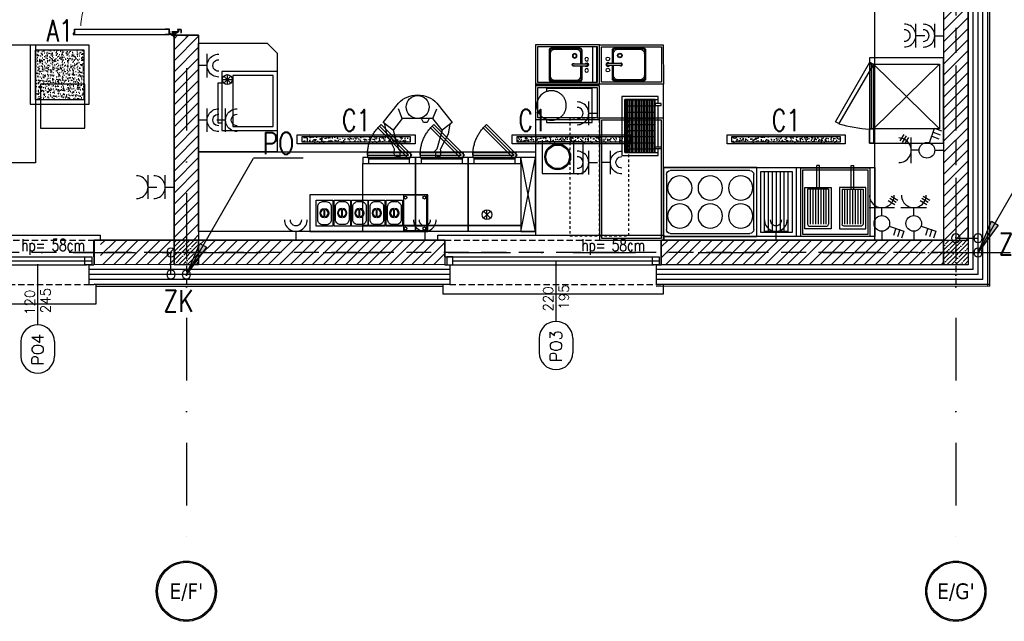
# Model space of a CAD drawing. Header units: millimetres. Extents: x 28600 to 181045, y -399112 to -163690.
# Tile 100 of 256: x 62441 to 63442, y -199861 to -199249. Entities that reach past the tile are written whole.
import ezdxf
from ezdxf.enums import TextEntityAlignment as Align

# ---------------------------------------------------------------- set-up
doc = ezdxf.new("R2010")
doc.units = ezdxf.units.MM
for name, pattern in [('2_3', [1, 0.5, -0.5]), ('CACHE', [9.525, 6.35, -3.175]), ('CENTER', [0.6, 0.375, -0.075, 0.075, -0.075]), ('DASHDOT', [25.4, 12.7, -6.35, 0, -6.35]), ('DASHED', [19.05, 12.7, -6.35]), ('Hidden Line', [391.222223, 282.222223, -109])]:
    doc.linetypes.add(name, pattern=pattern)
doc.layers.get('0').update_dxf_attribs({"color": 8})
for name, color, linetype in [('!! 0_ Istn-okna', 8, 'Continuous'), ('!! 0_ Istn-sciany', 8, 'Continuous'), ('!! 0_ Istn-widok', 8, 'Continuous'), ('!! 0_ Opis', 8, 'Continuous'), ('!! 0_Opis_okna', 8, 'Continuous'), ('!! 1_ proj wyposdażenie', 54, 'Continuous'), ('!! 1_ tynk zewn  - nowy', 8, 'Continuous'), ('!! 1_ widok', 8, 'Continuous'), ('!! 1_drzwi-linia', 8, 'Continuous'), ('!! 1_Hatch dach', 8, 'Continuous'), ('!! 1_hatch projektowane ściany', 8, 'Continuous'), ('!! 1_PROJ przerywana', 8, 'CACHE'), ('!! 1_PROJ Sciany', 8, 'Continuous'), ('!! 1_PROJ TERMOIZOL', 8, 'Continuous'), ('!! 1_PROJ ŻELBET', 8, 'Continuous'), ('!! 2_ remont Ocieplenie', 8, 'ZIGZAG'), ('0-osie-liniA', 8, 'DASHDOT'), ('0-osie-tx', 8, 'Continuous'), ('E1', 2, 'Continuous'), ('E2', 2, 'Continuous'), ('E_0', 4, 'Continuous'), ('E_ODN', 1, 'Continuous'), ('E_OPIS', 2, 'Continuous'), ('E_OSP', 2, 'Continuous'), ('E_UZIOM', 6, 'Continuous'), ('PROJ OKNO', 8, 'CACHE'), ('VI-MENUI', 8, 'Continuous')]:
    doc.layers.add(name, color=color, linetype=linetype)
doc.styles.add('ARCHETYP', font='romans.shx', dxfattribs={"height": 15})
doc.styles.add('ELE1', font='romans.shx', dxfattribs={"width": 0.8, "height": 18})
doc.styles.add('SIMPLEX', font='simplex.shx', dxfattribs={"width": 0.77})
doc.styles.add('TAHOMA', font='tahoma.ttf')
doc.linetypes.add('ZIGZAG', pattern='A,0.00254,-5.08,[131,ltypeshp.shx,S=5.08,R=0,X=-5.08,Y=0],-10.16,[131,ltypeshp.shx,S=5.08,R=180,X=5.08,Y=0],-5.08', length=20.32254)
pattern_1 = [(45, (0, -1.54), (-5.61266008, 5.61266008), [])]

# ---------------------------------------------------------------- blocks, each defined once
blk = doc.blocks.new('Homme Plan')
at = {"color": 0, "linetype": 'ByBlock', "lineweight": -2}
for points in [[(-0.248, -0.222), (-0.195, -0.027), (-0.168, -0.001), (-0.182, 0), (-0.182, 0.051), (-0.234, 0.039), (-0.239, 0.001), (-0.234, -0.027), (-0.313, -0.183), (-0.332, -0.281)], [(0.248, -0.222), (0.195, -0.027), (0.168, -0.001), (0.182, 0), (0.182, 0.051), (0.234, 0.039), (0.239, 0.001), (0.234, -0.027), (0.313, -0.183), (0.332, -0.281)], [(-0.156, -0.34), (-0.195, -0.437)], [(-0.117, -0.34), (-0.098, -0.3), (-0.059, -0.3), (-0.039, -0.34)], [(0.156, -0.34), (0.195, -0.437)]]:
    blk.add_lwpolyline(points, dxfattribs=at)
blk.add_lwpolyline([(-0.156, -0.34), (0.156, -0.34), (0.248, -0.222), (0.352, -0.3), (0.195, -0.496, -0.432562), (-0.195, -0.496), (-0.352, -0.3), (-0.248, -0.222)], format="xyb", close=True, dxfattribs=at)
blk.add_circle((0, -0.457), 0.117, dxfattribs=at)
blk = doc.blocks.new('Cde TP ACTIF')
at = {"color": 0, "linetype": 'ByBlock'}
for p, q in [((0, 0), (-0.15, -0.754)), ((-0.15, 0), (0, -0.754))]:
    blk.add_line(p, q, dxfattribs=at)
blk.add_lwpolyline([(0, 0), (-0.15, 0), (-0.15, -0.754), (0, -0.754)], close=True, dxfattribs=at)
blk = doc.blocks.new('Tour TP ACTIF')
for points in [[(-0.536, 0), (-0.536, -0.062), (0, -0.062), (0, 0)], [(0, -0.062), (-0.536, -0.062), (-0.536, -0.692), (0, -0.692)], [(-0.536, -0.692), (-0.474, -0.692), (-0.474, -0.754), (-0.536, -0.754)], [(-0.062, -0.692), (0, -0.692), (0, -0.754), (-0.062, -0.754)], [(-0.488, -0.754), (-0.048, -0.754), (-0.048, -0.802), (-0.488, -0.802)], [(-0.474, -0.739), (-0.062, -0.739), (-0.062, -0.754), (-0.474, -0.754)]]:
    blk.add_lwpolyline(points, close=True)
at = {"linetype": 'CACHE'}
blk.add_lwpolyline([(-0.488, -0.778), (-0.072, -0.778), (-0.366, -1.072, -0.198912)], format="xyb", close=True, dxfattribs=at)
blk.add_lwpolyline([(-0.383, -1.055), (-0.072, -0.744), (-0.038, -0.778), (-0.349, -1.089)], close=True, dxfattribs=at)
blk.add_circle((-0.072, -0.778), 0.0025)
blk = doc.blocks.new('A$C26BC24DE')
for p, q in [((0, 375), (0, 0)), ((231, 319), (231, 55))]:
    blk.add_line(p, q)
for points in [[(0, 0), (1200, 0), (1200, 375), (0, 375)], [(144, 151), (144, 223)], [(150, 151), (150, 223)], [(324, 152), (324, 224)], [(331, 152), (331, 225)], [(500, 152), (500, 224)], [(507, 152), (507, 225)], [(676, 152), (676, 224)], [(683, 152), (683, 225)], [(854, 152), (854, 224)], [(861, 152), (861, 225)], [(950, 57), (1188, 57)]]:
    blk.add_lwpolyline(points)
for points in [[(64, 319), (231, 319), (231, 54), (64, 54)], [(245, 320), (412, 320), (412, 55), (245, 55)], [(421, 320), (588, 320), (588, 55), (421, 55)], [(596, 320), (763, 320), (763, 55), (596, 55)], [(775, 320), (942, 320), (942, 55), (775, 55)], [(1188, 369), (950, 369), (950, 12), (1188, 12)]]:
    blk.add_lwpolyline(points, close=True)
for points in [[(129, 304), (166, 304, -0.414214), (216, 254), (216, 119, -0.414214), (166, 69), (129, 69, -0.414214), (79, 119), (79, 254, -0.414214)], [(310, 305), (347, 305, -0.414214), (397, 255), (397, 120, -0.414214), (347, 70), (310, 70, -0.414214), (260, 120), (260, 255, -0.414214)], [(486, 305), (523, 305, -0.414214), (573, 255), (573, 120, -0.414214), (523, 70), (486, 70, -0.414214), (436, 120), (436, 255, -0.414214)], [(661, 305), (698, 305, -0.414214), (748, 255), (748, 120, -0.414214), (698, 70), (661, 70, -0.414214), (611, 120), (611, 255, -0.414214)], [(840, 305), (877, 305, -0.414214), (927, 255), (927, 120, -0.414214), (877, 70), (840, 70, -0.414214), (790, 120), (790, 255, -0.414214)]]:
    blk.add_lwpolyline(points, format="xyb", close=True)
for centre in [(972, 345), (1163, 345), (972, 31), (1163, 31)]:
    blk.add_circle(centre, 14.1)
for centre, radius, start, end in [((144, 187), 44.9, 90, 270), ((144, 187), 35.9, 90, 270), ((150, 187), 44.9, 270, 90), ((150, 187), 35.9, 270, 90), ((324, 188), 44.9, 90, 270), ((324, 188), 35.9, 90, 270), ((331, 188), 44.9, 270, 90), ((331, 188), 35.9, 270, 90), ((500, 188), 44.9, 90, 270), ((500, 188), 35.9, 90, 270), ((507, 188), 44.9, 270, 90), ((507, 188), 35.9, 270, 90), ((676, 188), 44.9, 90, 270), ((676, 188), 35.9, 90, 270), ((683, 188), 44.9, 270, 90), ((683, 188), 35.9, 270, 90), ((854, 188), 44.9, 90, 270), ((854, 188), 35.9, 90, 270), ((861, 188), 44.9, 270, 90), ((861, 188), 35.9, 270, 90)]:
    blk.add_arc(centre, radius, start, end)
blk = doc.blocks.new('Toping cooler')
at = {"xscale": 0.0009999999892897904, "yscale": 0.0009999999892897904, "zscale": 0.0009999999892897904, "rotation": 90}
blk.add_blockref('A$C26BC24DE', (-47.718, 9.556), dxfattribs=at)
blk = doc.blocks.new('Batteur 10l')
blk.add_lwpolyline([(-0.172, 0), (-0.172, -0.465), (-0.141, -0.465, 0.707107), (0.141, -0.465), (0.172, -0.465), (0.172, 0)], format="xyb", close=True)
at = {"linetype": 'CACHE'}
blk.add_arc((0, -0.415), 0.15, 340.5288, 199.4712, dxfattribs=at)
blk = doc.blocks.new('Evier RONDA VDI3320')
at = {"ltscale": 0.2}
for p, q in [((-0.01, -0.141), (-0.01, 0.001)), ((0.01, -0.141), (0.01, 0.001))]:
    blk.add_line(p, q, dxfattribs=at)
for points in [[(0.01, -0.049), (0.155, -0.049, -0.414214), (0.177, -0.071), (0.177, -0.382, -0.414214), (0.155, -0.403), (-0.156, -0.403, -0.414214), (-0.177, -0.382), (-0.177, -0.071, -0.414214), (-0.156, -0.049), (-0.01, -0.049)], [(0.01, -0.061), (0.115, -0.061, -0.414214), (0.165, -0.111), (0.165, -0.341, -0.414214), (0.115, -0.391), (-0.115, -0.391, -0.414214), (-0.165, -0.341), (-0.165, -0.111, -0.414214), (-0.115, -0.061), (-0.01, -0.061)]]:
    blk.add_lwpolyline(points, format="xyb", dxfattribs=at)
at = {"linetype": 'CACHE', "ltscale": 0.2}
blk.add_lwpolyline([(0.01, -0.06), (0.166, -0.06), (0.166, -0.392), (-0.166, -0.392), (-0.166, -0.06), (-0.01, -0.06)], dxfattribs=at)
at = {"ltscale": 0.2}
for centre, radius in [((-0.06, 0), 0.0194), ((0.06, 0), 0.0196), ((0.096, -0.129), 0.0241), ((0.096, -0.129), 0.0191)]:
    blk.add_circle(centre, radius, dxfattribs=at)
for centre, radius, start, end in [((0, 0), 0.0201, 299.9158, 240.0842), ((0, 0), 0.0101, 354.2217, 185.7783), ((0, -0.141), 0.015, 131.8103, 48.1897), ((0, -0.141), 0.01, 180, 0)]:
    blk.add_arc(centre, radius, start, end, dxfattribs=at)
blk = doc.blocks.new('lodówka podbl.')
at = {"layer": '!! 1_ proj wyposdażenie'}
for p, q in [((0, 0), (0, 60)), ((56.3, 60), (0, 60)), ((4, 56), (4, 4)), ((44.9, 56), (4, 56)), ((44.9, 4), (44.9, 56)), ((56.3, 0), (56.3, 60)), ((54.1, 11.6), (47, 4.5)), ((54.1, 4.5), (47, 11.6)), ((50.6, 3.1), (50.6, 13.1)), ((0, 0), (56.3, 0)), ((4, 4), (44.9, 4)), ((55.6, 8.1), (45.6, 8.1))]:
    blk.add_line(p, q, dxfattribs=at)
blk.add_lwpolyline([(56.3, 52.5), (60, 52.5), (60, 11.5), (56.3, 11.5)], dxfattribs=at)
blk.add_circle((50.6, 8.1), 5, dxfattribs=at)
blk = doc.blocks.new('płyta solid')
for p, q in [((7, 91.9), (63, 91.9)), ((3, 7), (3, 87.9)), ((67, 87.9), (67, 7)), ((63, 3), (7, 3))]:
    blk.add_line(p, q)
blk.add_lwpolyline([(0, 94.9), (70, 94.9), (70, 0), (0, 0)], close=True)
for centre in [(20.8, 78.2), (49.2, 78.2), (20.8, 47.3), (49.2, 47.3), (20.8, 16.3), (49.2, 16.3)]:
    blk.add_circle(centre, 12.4)
for centre, start, end in [((7, 87.9), 90, 180), ((63, 87.9), 0, 90), ((7, 7), 180, 270), ((63, 7), 270, 0)]:
    blk.add_arc(centre, 4, start, end)
blk = doc.blocks.new('frytownica nastawna')
for p, q in [((-0.242, 0.018), (-0.242, 0.374)), ((-0.045, 0.392), (-0.224, 0.392)), ((-0.215, 0.018), (-0.215, 0.374)), ((-0.188, 0.018), (-0.188, 0.374)), ((-0.161, 0.018), (-0.161, 0.374)), ((-0.135, 0.018), (-0.135, 0.374)), ((-0.108, 0.018), (-0.108, 0.374)), ((-0.081, 0.018), (-0.081, 0.374)), ((-0.054, 0.018), (-0.054, 0.374)), ((-0.028, 0.018), (-0.027, 0.374)), ((-0.242, 0.018), (-0.028, 0.018)), ((-0.045, 0), (-0.224, 0)), ((-0.148, 0.015), (-0.148, -0.224)), ((-0.121, 0.015), (-0.121, -0.224)), ((-0.148, -0.224), (-0.121, -0.224))]:
    blk.add_line(p, q)
at = {"flags": 128}
blk.add_lwpolyline([(0, 0.42), (0, 0), (-0.269, 0), (-0.269, 0.42)], close=True, dxfattribs=at)
for centre, start, end in [((-0.224, 0.374), 89.9919, 179.9916), ((-0.045, 0.374), 359.9919, 89.9915)]:
    blk.add_arc(centre, 0.0179, start, end)
blk = doc.blocks.new('piec MBM 87x75')
for p, q in [((72.5, -4.3), (6.5, -71.4)), ((6.5, -4.3), (72.5, -71.4)), ((6.5, -71.4), (6.5, -75.4)), ((72.5, -73.4), (6.5, -73.4)), ((72.5, -71.4), (72.5, -75.4))]:
    blk.add_line(p, q)
for points in [[(0, -75.4), (87, -75.4), (87, 0), (0, 0)], [(6.5, -4.3), (72.5, -4.3), (72.5, -71.4), (6.5, -71.4)], [(65.1, -109.9), (4.5, -74.9), (6.5, -71.4), (67.1, -106.4)], [(72.5, -71.4), (87, -71.4), (87, -75.4), (72.5, -75.4)]]:
    blk.add_lwpolyline(points, close=True)
blk.add_arc((-55.3, -69.2), 128, 343.0961, 357.2192)
blk = doc.blocks.new('zaw-dr-90-p')
at = {"color": 2, "linetype": 'CENTER', "ltscale": 0.2}
for p, q in [((12, 0), (-12, 0)), ((0, 12), (0, -12)), ((24, 24), (31, 24)), ((24, 19), (31, 19))]:
    blk.add_line(p, q, dxfattribs=at)
at = {"ltscale": 0.2}
for p, q in [((10, 12), (6, 12)), ((10, 0), (10, 6))]:
    blk.add_line(p, q, dxfattribs=at)
blk.add_lwpolyline([(0, 6), (23, 6, 0.414214), (28, 11), (28, 31), (24, 31), (24, 11, -0.414214), (23, 10), (0, 10, 4.561698), (8, 6), (5, 4)], format="xyb", dxfattribs=at)
blk.add_lwpolyline([(0, 0), (-2, 0), (-2, 0), (0, 0), (0, 3), (0, 3), (0, 0), (3, 0), (3, 0), (0, 0), (0, -3), (0, -3)], close=True)
blk.add_lwpolyline([(10, 10), (10, 39), (6, 39), (6, 10)], dxfattribs=at)
blk.add_circle((0, 0), 6.5, dxfattribs=at)
blk = doc.blocks.new('drzwi 90- sc 12')
for p, q in [((-13620.3, 20410.2), (-13620.3, 20313.8)), ((-13614.9, 20409.9), (-13620.3, 20409.9)), ((-13616.1, 20410.3), (-13620.2, 20410.3)), ((-13616.1, 20410.3), (-13620, 20410.3)), ((-13618.2, 20410.3), (-13616.2, 20410.3)), ((-13618.2, 20410.3), (-13616.2, 20410.3)), ((-13616.1, 20410.3), (-13616.1, 20411.5)), ((-13616.1, 20411.5), (-13615, 20411.5)), ((-13614.9, 20411.4), (-13614.9, 20313.8)), ((-13620.3, 20313.5), (-13620.3, 20318)), ((-13614.9, 20313.8), (-13620.3, 20313.8)), ((-13614.9, 20312.3), (-13614.9, 20318)), ((-13715.6, 20308.3), (-13715.6, 20308.6)), ((-13715.6, 20307.7), (-13715.6, 20308.6)), ((-13715.6, 20307.8), (-13715.6, 20308.6)), ((-13715.6, 20307.7), (-13715.4, 20307.7)), ((-13618.2, 20313.4), (-13620.2, 20313.4)), ((-13618.2, 20313.7), (-13618.2, 20313.4)), ((-13618.2, 20313.7), (-13616.4, 20313.7)), ((-13617.8, 20311.1), (-13617.8, 20305.7)), ((-13617.8, 20311.1), (-13617.8, 20305.7)), ((-13616.2, 20309.9), (-13617.4, 20309.9)), ((-13616.2, 20309.9), (-13616.2, 20311)), ((-13615.9, 20313.2), (-13615.9, 20312.2)), ((-13615.9, 20312.2), (-13615, 20312.2)), ((-13715.8, 20302), (-13716.3, 20302)), ((-13616.8, 20302), (-13616.3, 20302))]:
    blk.add_line(p, q)
for points in [[(-13665.3, 20285), (-13665.3, 20325.8)], [(-13615.6, 20309.6), (-13615.3, 20309.6), (-13615.3, 20309.8), (-13616.3, 20309.8), (-13616.3, 20309.6), (-13615.9, 20309.6)]]:
    blk.add_lwpolyline(points)
at = {"lineweight": 30}
for points in [[(-13716.3, 20308.9), (-13721.3, 20308.9)], [(-13716.3, 20308.9), (-13716.3, 20296.9)], [(-13614.3, 20308.9), (-13609.3, 20308.9)], [(-13614.3, 20308.9), (-13614.3, 20296.9)]]:
    blk.add_lwpolyline(points, dxfattribs=at)
at = {"ltscale": 0.2}
for points in [[(-13715.6, 20307.5), (-13715.6, 20309.5, 0.414214), (-13715.9, 20309.8), (-13719.4, 20309.8, 0.414214), (-13719.8, 20309.5), (-13719.8, 20308.9), (-13719.6, 20308.9), (-13719.6, 20309.5, -0.414214), (-13719.4, 20309.6), (-13717, 20309.6)], [(-13717, 20309.6), (-13715.9, 20309.6, -0.414214), (-13715.7, 20309.5), (-13715.7, 20307.5)], [(-13715.7, 20307.8), (-13715.7, 20305.6, 0.414214), (-13715.4, 20305.2), (-13715, 20305.2, -0.414214), (-13714.8, 20305.1), (-13714.8, 20304.5, 0.414214), (-13714.5, 20304.1), (-13713.3, 20304.1, 0.414214), (-13712.9, 20304.5), (-13712.9, 20305.1, -1), (-13712.7, 20305.1), (-13712.7, 20302, -0.414214), (-13712.9, 20301.8), (-13715.4, 20301.8, -0.414214), (-13715.6, 20302), (-13715.6, 20302.5), (-13715.8, 20302.5), (-13715.8, 20302, 0.414214), (-13715.4, 20301.6), (-13712.9, 20301.6, 0.414214), (-13712.6, 20302), (-13712.6, 20305.1, 1), (-13713.1, 20305.1), (-13713.1, 20304.5, -0.414214), (-13713.3, 20304.3), (-13714.5, 20304.3, -0.414214), (-13714.6, 20304.5), (-13714.6, 20305.1, 0.414214), (-13715, 20305.4), (-13715.4, 20305.4, -0.414214), (-13715.6, 20305.6), (-13715.6, 20307.6)], [(-13615.9, 20309.6), (-13616.6, 20309.6, 0.414214), (-13616.8, 20309.5), (-13616.8, 20305.6, -0.414214), (-13617.1, 20305.2), (-13617.6, 20305.2, 0.414214), (-13617.7, 20305.1), (-13617.7, 20304.5, -0.414214), (-13618.1, 20304.1), (-13619.3, 20304.1, -0.414214), (-13619.6, 20304.5), (-13619.6, 20305.1, 1), (-13619.8, 20305.1), (-13619.8, 20302, 0.414214), (-13619.6, 20301.8), (-13617.1, 20301.8, 0.414214), (-13616.9, 20302), (-13616.9, 20302.5), (-13616.8, 20302.5), (-13616.8, 20302, -0.414214), (-13617.1, 20301.6), (-13619.6, 20301.6, -0.414214), (-13620, 20302), (-13620, 20305.1, -1), (-13619.4, 20305.1), (-13619.4, 20304.5, 0.414214), (-13619.3, 20304.3), (-13618.1, 20304.3, 0.414214), (-13617.9, 20304.5), (-13617.9, 20305.1, -0.414214), (-13617.6, 20305.4), (-13617.1, 20305.4, 0.414214), (-13617, 20305.6), (-13617, 20309.5, -0.414214), (-13616.6, 20309.8), (-13613.1, 20309.8, -0.414214), (-13612.8, 20309.5), (-13612.8, 20308.9), (-13612.9, 20308.9), (-13612.9, 20309.5, 0.414214), (-13613.1, 20309.6), (-13615.6, 20309.6)]]:
    blk.add_lwpolyline(points, format="xyb", dxfattribs=at)
blk.add_lwpolyline([(-13616.8, 20308.8), (-13617, 20308.8), (-13617, 20307.4), (-13616.8, 20307.4)], close=True)
at = {"linetype": 'Hidden Line', "lineweight": 9, "ltscale": 0.05}
blk.add_arc((-13615.5, 20305.1), 99.1, 94.8005, 177.6944, dxfattribs=at)
for centre, radius, start, end in [((-13620.2, 20410.2), 0.1, 90, 180), ((-13615, 20411.4), 0.1, 0, 90), ((-13620.2, 20313.5), 0.1, 180, 270), ((-13616.4, 20313.2), 0.5, 0, 90), ((-13616.3, 20311), 0.1, 0, 90), ((-13615, 20312.3), 0.1, 270, 0)]:
    blk.add_arc(centre, radius, start, end)
at = {"xscale": 0.09999999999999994, "yscale": 0.09999999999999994, "zscale": 0.09999999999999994, "rotation": 180.0000000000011}
blk.add_blockref('zaw-dr-90-p', (-13614.9, 20310.9), dxfattribs=at)
blk = doc.blocks.new('słup 25 x 25')
at = {"layer": '!! 1_Hatch dach'}
h = blk.add_hatch(dxfattribs=at)
h.set_pattern_fill('ANSI35', color=256)
h.set_pattern_definition([(45, (-64242.072, 198338.2015), (-4.49012806, 4.49012806), []), (45, (-64237.5816, 198338.2015), (-4.49012806, 4.49012806), [7.9375, -1.5875, 0, -1.5875])])
h.paths.add_polyline_path([(-12.5, 12.5), (12.5, 12.5), (12.5, -12.5), (-12.5, -12.5)])
at = {"layer": '!! 1_PROJ ŻELBET'}
blk.add_lwpolyline([(-12.5, 12.5), (12.5, 12.5), (12.5, -12.5), (-12.5, -12.5)], close=True, dxfattribs=at)
at = {"layer": '0-osie-liniA', "ltscale": 0.5}
for points in [[(0, 37.5), (0, -37.5)], [(-37.5, 0), (37.5, 0)]]:
    blk.add_lwpolyline(points, dxfattribs=at)
blk = doc.blocks.new('*U83')
h = blk.add_hatch(color=256)
edge = h.paths.add_edge_path()
edge.add_arc((0, 0), 30.6, 0, 360)
edge = h.paths.add_edge_path(flags=17)
edge.add_arc((0, 0), 29.4, 0, 360)
for radius in [30.6, 29.4]:
    blk.add_circle((0, 0), radius)
at = {"style": 'TAHOMA', "flags": 8}
blk.add_attdef('ANSICHTSNUMMER', text='', height=16, dxfattribs=at).set_placement((0, 0), align=Align.MIDDLE_CENTER)
blk = doc.blocks.new('OKNO PROJ 240')
at = {"layer": '!! 0_ Istn-okna'}
for points in [[(61049, -199622.9), (61262, -199622.9)], [(61049, -199630.9), (61262, -199630.9)], [(61057, -199626.9), (61267, -199626.9)]]:
    blk.add_lwpolyline(points, dxfattribs=at)
for points in [[(61051, -199630.9), (61057, -199630.9), (61057, -199622.9), (61051, -199622.9)], [(61267, -199630.9), (61260, -199630.9), (61260, -199622.9), (61267, -199622.9)]]:
    blk.add_lwpolyline(points, close=True, dxfattribs=at)
at = {"layer": '!! 0_ Istn-sciany'}
for points in [[(61049, -199630.9), (61054, -199630.9)], [(61262, -199630.9), (61262, -199630.9)]]:
    blk.add_lwpolyline(points, dxfattribs=at)
at = {"layer": '!! 0_ Istn-widok'}
for points in [[(61042, -199600.9), (61272, -199600.9)], [(61042, -199605.9), (61042, -199600.9)], [(61272, -199605.9), (61272, -199600.9)], [(61047, -199650.9), (61047, -199660.9)], [(61271, -199650.9), (61271, -199660.9)], [(61271, -199660.9), (61047, -199660.9)]]:
    blk.add_lwpolyline(points, dxfattribs=at)
at = {"layer": '!! 1_PROJ przerywana'}
for points in [[(61049, -199605.9), (61269, -199605.9)], [(61054, -199650.9), (61264, -199650.9)]]:
    blk.add_lwpolyline(points, dxfattribs=at)
at = {"layer": '!! 1_PROJ Sciany'}
for points in [[(61049, -199622.9), (61049, -199605.9)], [(61269, -199622.9), (61269, -199605.9)], [(61049, -199622.9), (61049, -199630.9)], [(61269, -199622.9), (61269, -199630.9)], [(61054, -199630.9), (61054, -199650.9)], [(61264, -199630.9), (61264, -199650.9)], [(61264, -199630.9), (61269, -199630.9)], [(61054, -199650.9), (61049, -199650.9)], [(61264, -199650.9), (61269, -199650.9)]]:
    blk.add_lwpolyline(points, dxfattribs=at)
blk = doc.blocks.new('1_ok-opis')
blk.add_line((0, 111.6), (0, 50))
for points in [[(-17, 128.6), (-17, 143.6)], [(17, 128.6), (17, 143.6)]]:
    blk.add_lwpolyline(points)
for centre, start, end in [((0, 143.6), 0, 180), ((0, 128.6), 180, 0)]:
    blk.add_arc(centre, 17, start, end)
at = {"style": 'ARCHETYP'}
for tag, height, rotation, p in [('NR', 12, 90, (0, 136.9)), ('NR', 12, 270, (0, 136.9)), ('SZEROKOŚĆ', 10, 90, (-8, 78.3)), ('SZEROKOŚĆ', 10, 270, (8, 78.3)), ('WYSOKOŚĆ', 10, 270, (-8, 78.3)), ('WYSOKOŚĆ', 10, 90, (8, 78.3))]:
    blk.add_attdef(tag, text='', height=height, rotation=rotation, dxfattribs=at).set_placement(p, align=Align.MIDDLE)
blk = doc.blocks.new('salamander')
at = {"linetype": 'Continuous'}
h = blk.add_hatch(dxfattribs=at)
h.set_pattern_fill('GRATE', color=256, scale=50, style=0)
h.set_pattern_definition([(0, (-166830.3742, 252123.6776), (0, 1.5625), []), (90, (-166830.374, 252123.6776), (-6.25, 4e-16), [])])
h.paths.add_polyline_path([(3, -3), (3, -34), (57, -34), (57, -3)])
for p, q in [((3, -34), (3, -37)), ((57, -34), (57, -37))]:
    blk.add_line(p, q, dxfattribs=at)
for points in [[(53, -37), (60, -37), (60, 0), (0, 0), (0, -37), (7, -37)], [(9, -37), (51, -37)]]:
    blk.add_lwpolyline(points, dxfattribs=at)
for points in [[(3, -34), (57, -34), (57, -3), (3, -3)], [(9, -40), (7, -40), (7, -34), (9, -34)], [(51, -40), (53, -40), (53, -34), (51, -34)]]:
    blk.add_lwpolyline(points, close=True, dxfattribs=at)
blk = doc.blocks.new('OKNO PROJ 120')
at = {"layer": '!! 0_ Istn-okna'}
for points in [[(62604.5, -199623.2), (62717.5, -199623.2)], [(62604.5, -199631.2), (62717.5, -199631.2)], [(62612.5, -199627.2), (62722.5, -199627.2)]]:
    blk.add_lwpolyline(points, dxfattribs=at)
for points in [[(62606.5, -199631.2), (62612.5, -199631.2), (62612.5, -199623.2), (62606.5, -199623.2)], [(62722.5, -199631.2), (62715.5, -199631.2), (62715.5, -199623.2), (62722.5, -199623.2)]]:
    blk.add_lwpolyline(points, close=True, dxfattribs=at)
at = {"layer": '!! 0_ Istn-sciany'}
for points in [[(62604.5, -199631.2), (62609.5, -199631.2)], [(62717.5, -199631.2), (62717.5, -199631.2)]]:
    blk.add_lwpolyline(points, dxfattribs=at)
at = {"layer": '!! 0_ Istn-widok'}
for points in [[(62597.5, -199601.2), (62731.5, -199601.2)], [(62597.5, -199606.2), (62597.5, -199601.2)], [(62731.5, -199606.2), (62731.5, -199601.2)], [(62602.5, -199651.2), (62602.5, -199671.2)], [(62726.5, -199651.2), (62726.5, -199671.2)], [(62726.5, -199671.2), (62602.5, -199671.2)]]:
    blk.add_lwpolyline(points, dxfattribs=at)
at = {"layer": '!! 1_PROJ przerywana'}
for points in [[(62604.5, -199606.2), (62724.5, -199606.2)], [(62609.5, -199651.2), (62719.5, -199651.2)]]:
    blk.add_lwpolyline(points, dxfattribs=at)
at = {"layer": '!! 1_PROJ Sciany'}
for points in [[(62604.5, -199623.2), (62604.5, -199606.2)], [(62724.5, -199623.2), (62724.5, -199606.2)], [(62604.5, -199623.2), (62604.5, -199631.2)], [(62724.5, -199623.2), (62724.5, -199631.2)], [(62609.5, -199631.2), (62609.5, -199651.2)], [(62719.5, -199631.2), (62719.5, -199651.2)], [(62719.5, -199631.2), (62724.5, -199631.2)], [(62609.5, -199651.2), (62604.5, -199651.2)], [(62719.5, -199651.2), (62724.5, -199651.2)]]:
    blk.add_lwpolyline(points, dxfattribs=at)
blk = doc.blocks.new('E_GN3')
at = {"layer": 'E2'}
for p, q in [((5.41, 8.66), (5.41, -8.66)), ((0, 0), (5.41, 0)), ((7.27, -8.78), (10, -4.39)), ((8.82, -9.75), (11.56, -5.36)), ((10.32, -10.81), (13.05, -6.41))]:
    blk.add_line(p, q, dxfattribs=at)
blk.add_arc((13.77, 0), 8.36, 89.60478, 270.39522, dxfattribs=at)
blk = doc.blocks.new('A$C70493A78')
at = {"layer": 'E_OSP'}
for p, q in [((7.16, -2.46), (21.37, -7.35)), ((13.59, -4.68), (11.22, -11.57)), ((17.48, -6.01), (15.11, -12.91)), ((21.37, -7.35), (19, -14.25))]:
    blk.add_line(p, q, dxfattribs=at)
blk.add_circle((0, 0), 7.57, dxfattribs=at)
blk = doc.blocks.new('A$C315B31B8')
at = {"layer": 'E2'}
blk.add_line((6, 14.96), (0, 14.96), dxfattribs=at)
at = {"layer": 'E_0', "ltscale": 3, "xscale": 0.7, "yscale": 0.7, "zscale": 0.7, "rotation": 270}
blk.add_blockref('A$C70493A78', (11.3, 14.96), dxfattribs=at)
blk = doc.blocks.new('E_GB1')
at = {"layer": 'E2'}
for p, q in [((9, 12), (9, -12)), ((9, 0), (0, 0))]:
    blk.add_line(p, q, dxfattribs=at)
for centre, radius, start, end in [((20.6, 0), 11.6, 89.6048, 270.3952), ((20.6, -0.1), 5.88, 88.7307, 271.2693)]:
    blk.add_arc(centre, radius, start, end, dxfattribs=at)
blk = doc.blocks.new('A$C2C485CA9')
at = {"layer": 'E1'}
h = blk.add_hatch(dxfattribs=at)
h.set_pattern_fill('AR-CONC', color=256)
h.set_pattern_definition([(50, (7492.688, -14883.817), (7.1726018, -0.6275213), [0.75, -8.25]), (355, (7492.688, -14883.817), (-1.3875133, 7.5219213), [0.6, -6.6]), (100.451444, (7493.286, -14883.869), (5.7850885, 6.8944), [0.637402, -7.011421]), (46.1842, (7492.688, -14881.817), (10.6724133, -1.655193), [1.125, -12.375]), (96.635635, (7493.578, -14881.955), (9.3466195, 9.741186), [0.9561034, -10.5171376]), (351.184164, (7492.688, -14881.817), (9.3466195, 9.741186), [0.9, -9.9]), (21, (7493.688, -14882.317), (5.9690705, -4.026189), [0.75, -8.25]), (326, (7493.688, -14882.317), (2.4331533, 7.2515005), [0.6, -6.6]), (71.451445, (7494.1856, -14882.6525), (8.4022238, 3.2253115), [0.637402, -7.011421]), (37.5, (7492.6882, -14883.817), (0.12159855, 3.32893854), [0, -6.52, 0, -6.7, 0, -6.625]), (7.5, (7492.688, -14883.817), (2.6306954, 3.9441171), [0, -3.82, 0, -6.37, 0, -2.525]), (327.5, (7490.4582, -14883.817), (5.33822436, -0.2255487), [0, -2.5, 0, -7.8, 0, -10.35]), (317.5, (7489.458, -14883.817), (5.8318617, 1.0010498), [0, -3.25, 0, -5.18, 0, -7.35])])
h.paths.add_polyline_path([(-55, 10), (-55, -10), (55, -10), (55, 10)])
blk.add_line((-0.3, 0), (0.3, 0), dxfattribs=at)
for points in [[(-60, 15), (60, 15), (60, -15), (-60, -15)], [(-55, 10), (55, 10), (55, -10), (-55, -10)]]:
    blk.add_lwpolyline(points, close=True, dxfattribs=at)
blk = doc.blocks.new('A$C33CB33F5')
at = {"layer": 'E1'}
h = blk.add_hatch(dxfattribs=at)
h.set_pattern_fill('AR-CONC', color=256)
h.set_pattern_definition([(50, (7522.688, -14898.817), (7.1726018, -0.6275213), [0.75, -8.25]), (355, (7522.688, -14898.817), (-1.3875133, 7.5219213), [0.6, -6.6]), (100.451444, (7523.286, -14898.869), (5.7850885, 6.8944), [0.637402, -7.011421]), (46.1842, (7522.688, -14896.817), (10.6724133, -1.655193), [1.125, -12.375]), (96.635635, (7523.578, -14896.955), (9.3466195, 9.741186), [0.9561034, -10.5171376]), (351.184164, (7522.688, -14896.817), (9.3466195, 9.741186), [0.9, -9.9]), (21, (7523.688, -14897.317), (5.9690705, -4.026189), [0.75, -8.25]), (326, (7523.688, -14897.317), (2.4331533, 7.2515005), [0.6, -6.6]), (71.451445, (7524.1856, -14897.6525), (8.4022238, 3.2253115), [0.637402, -7.011421]), (37.5, (7522.6882, -14898.817), (0.12159855, 3.32893854), [0, -6.52, 0, -6.7, 0, -6.625]), (7.5, (7522.688, -14898.817), (2.6306954, 3.9441171), [0, -3.82, 0, -6.37, 0, -2.525]), (327.5, (7520.4582, -14898.817), (5.33822436, -0.2255487), [0, -2.5, 0, -7.8, 0, -10.35]), (317.5, (7519.458, -14898.817), (5.8318617, 1.0010498), [0, -3.25, 0, -5.18, 0, -7.35])])
h.paths.add_polyline_path([(25, -25), (25, 25), (-25, 25), (-25, -25)])
for points in [[(-30, 30), (30, 30), (30, -30), (-30, -30)], [(-25, 25), (25, 25), (25, -25), (-25, -25)]]:
    blk.add_lwpolyline(points, close=True, dxfattribs=at)
blk = doc.blocks.new('E_GN1')
at = {"layer": 'E2'}
for p, q in [((9, 12), (9, -12)), ((9, 0), (0, 0))]:
    blk.add_line(p, q, dxfattribs=at)
blk.add_arc((20.6, 0), 11.6, 89.6048, 270.3952, dxfattribs=at)
blk = doc.blocks.new('E_PUSZKA')
at = {"layer": 'E_0', "color": 3}
blk.add_circle((0, 0), 4.35, dxfattribs=at)
blk = doc.blocks.new('E_STRZ_GORA')
at = {"layer": 'E_ODN'}
for p, q in [((-20.6, -27.7), (0, 0)), ((0, 0), (-13.7, -31.7)), ((-13.7, -31.7), (-20.6, -27.7))]:
    blk.add_line(p, q, dxfattribs=at)
blk.add_solid([(-13.7, -31.7), (-20.6, -27.7), (0, 0), (-20.6, -27.7)], dxfattribs=at)

msp = doc.modelspace()

# ---------------------------------------------------------------- hatches: boundary and pattern name
at = {"layer": '!! 1_hatch projektowane ściany'}
h = msp.add_hatch(dxfattribs=at)
h.set_pattern_fill('ANSI31', color=256, scale=2.5)
h.set_pattern_definition(pattern_1)
h.paths.add_polyline_path([(63380.06373, -199473.12813), (63405.06373, -199473.12813), (63405.06373, -198719.14086), (63380.06373, -198719.14086)])
h = msp.add_hatch(dxfattribs=at)
h.set_pattern_fill('ANSI31', color=256, scale=2.5)
h.set_pattern_definition(pattern_1)
h.paths.add_polyline_path([(62597.56543, -199264.56082), (62622.56729, -199264.56082), (62622.56729, -199473.12813), (62597.56543, -199473.12813)])
h = msp.add_hatch(dxfattribs=at)
h.set_pattern_fill('ANSI31', color=256, scale=2.5)
h.set_pattern_definition(pattern_1)
h.paths.add_polyline_path([(62522.84739, -199473.14487), (62597.56735, -199473.12978), (62597.56735, -199498.12648), (62522.84739, -199498.14156)])
h = msp.add_hatch(dxfattribs=at)
h.set_pattern_fill('ANSI31', color=256, scale=2.5)
h.set_pattern_definition(pattern_1)
h.paths.add_polyline_path([(62622.56735, -199473.08415), (62872.94506, -199473.20745), (62872.94506, -199498.20414), (62622.56735, -199498.08085)])
h = msp.add_hatch(dxfattribs=at)
h.set_pattern_fill('ANSI31', color=256, scale=2.5)
h.set_pattern_definition(pattern_1)
h.paths.add_polyline_path([(63092.94506, -199473.17636), (63380.06735, -199473.12945), (63380.06735, -199498.12615), (63092.94506, -199498.17306)])

# ---------------------------------------------------------------- linework, layer by layer
at = {"layer": '!! 1_ proj wyposdażenie'}
for p, q in [((63023.06213, -199276.34632), (63023.06213, -199312.34632)), ((63027.06213, -199276.34632), (63027.06213, -199312.34632)), ((63004.04775, -199405.48704, 0), (63004.04774, -199372.98704, 0)), ((63194.06389, -199403.31321), (63226.06389, -199403.31321)), ((63194.06389, -199465.31321), (63194.06389, -199403.31321)), ((63198.06389, -199465.31321), (63198.06389, -199403.31321)), ((63202.06389, -199465.31321), (63202.06389, -199403.31321)), ((63206.06389, -199465.31321), (63206.06389, -199403.31321)), ((63210.06389, -199465.31321), (63210.06389, -199403.31321)), ((63214.06389, -199465.31321), (63214.06389, -199403.31321)), ((63218.06389, -199465.31321), (63218.06389, -199403.31321)), ((63222.06389, -199465.31321), (63222.06389, -199403.31321)), ((63226.06389, -199403.31321), (63226.06389, -199465.31321)), ((62915.7457, -199452.18843), (62915.7457, -199442.18843)), ((62919.28124, -199443.6529), (62912.21017, -199450.72396)), ((62919.28124, -199450.72396), (62912.21017, -199443.6529)), ((63226.06389, -199465.31321), (63194.06389, -199465.31321))]:
    msp.add_line(p, q, dxfattribs=at)
for points in [[(63310.06389, -199109.95305), (63380.06389, -199109.95305), (63380.06389, -199473.12813), (63310.06389, -199473.12813)], [(62622.31576, -199272.77904), (62692.31576, -199272.77904), (62702.31648, -199282.77904), (62702.32365, -199383.39267), (62622.3157, -199383.39837)], [(62176.79872, -199274.39584), (62456.79872, -199274.39584), (62456.79872, -199394.39584), (62176.79872, -199394.39584)], [(62965.19389, -199314.41049), (63030.12803, -199314.41049), (63030.12803, -199274.41049), (62965.19389, -199274.41049)], [(62967.19389, -199312.41049), (63028.12803, -199312.41049), (63028.12803, -199276.41049), (62967.19389, -199276.41049)], [(63095.10138, -199314.34675), (63030.16727, -199314.41047), (63030.12802, -199274.41049), (63095.06213, -199274.34677)], [(63093.09942, -199312.34871), (63032.16531, -199312.40851), (63032.12998, -199276.40853), (63093.06409, -199276.34873)], [(62506.79872, -199359.39584), (62506.79872, -199314.39584), (62461.79872, -199314.39584), (62461.79872, -199359.39584)], [(62965.19566, -199350.46254), (63030.16622, -199350.46497), (63030.15952, -199316.23846), (62965.19566, -199316.2109)], [(62967.19566, -199348.46261), (63028.16583, -199348.4649), (63028.15991, -199318.23761), (62967.19566, -199318.21174)], [(63095.14254, -199349.00525), (63030.22997, -199349.00525), (63030.22997, -199473.12813), (63095.14254, -199473.12813)], [(63093.14254, -199351.00525), (63032.22997, -199351.00525), (63032.22997, -199471.12813), (63093.14254, -199471.12813)], [(62622.3157, -199383.39837), (62965.19566, -199383.36964), (62965.19566, -199464.36964), (62622.3157, -199464.39837)], [(63095.14254, -199399.34675), (63310.06389, -199399.34675), (63310.06389, -199469.34675), (63095.14254, -199469.34675)], [(63234.96465, -199399.53518), (63304.96465, -199399.53518), (63304.96465, -199469.53518), (63234.96465, -199469.53518)], [(63236.96465, -199401.53518), (63302.96465, -199401.53518), (63302.96465, -199467.53518), (63236.96465, -199467.53518)]]:
    msp.add_lwpolyline(points, close=True, dxfattribs=at)
for points in [[(63095.14254, -199399.34675), (63095.14245, -199314.34675), (62965.19557, -199314.34675), (62965.19566, -199468.16796)], [(62965.19566, -199350.46254), (62965.19566, -199468.16796)]]:
    msp.add_lwpolyline(points, dxfattribs=at)
at = {"layer": '!! 1_ proj wyposdażenie', "linetype": '2_3', "ltscale": 5}
for points in [[(63030.142, -199468.6607), (63030.142, -199349.00525), (63000.142, -199349.00525), (63000.142, -199468.6607)], [(63060.142, -199468.6607), (63060.142, -199349.00525), (63030.142, -199349.00525), (63030.142, -199468.6607)]]:
    msp.add_lwpolyline(points, close=True, dxfattribs=at)
at = {"layer": '!! 1_ proj wyposdażenie', "elevation": 0}
msp.add_lwpolyline([(63013.44071, -199405.48704), (63013.4407, -199372.98704), (62971.9407, -199372.98705), (62971.94071, -199405.48705)], close=True, dxfattribs=at)
at = {"layer": '!! 1_ proj wyposdażenie', "flags": 128}
msp.add_lwpolyline([(63190.06389, -199399.34675), (63230.06389, -199399.34675), (63230.06389, -199469.34675), (63190.06389, -199469.34675)], close=True, dxfattribs=at)
at = {"layer": '!! 1_ proj wyposdażenie'}
for centre, radius in [((62987.66828, -199388.37549, 0), 13.13165), ((62987.66828, -199388.37549, 0), 12), ((62915.7457, -199447.18843), 5)]:
    msp.add_circle(centre, radius, dxfattribs=at)
at = {"layer": '!! 1_ tynk zewn  - nowy'}
for p, q in [((63425.06363, -199520.12889), (63425.06338, -198714.14086)), ((63427.06363, -199520.12889), (63427.06338, -198721.14086)), ((62643.22506, -199518.1415), (62516.19325, -199518.08245)), ((62877.94502, -199518.16796), (62516.19325, -199518.10439)), ((62870.94506, -199520.1415), (62518.19325, -199520.1415)), ((62870.94506, -199520.1415), (62781.5992, -199520.14081)), ((63427.06364, -199518.12889), (63087.94506, -199518.16796)), ((63427.06363, -199520.12889), (63087.94506, -199520.16796))]:
    msp.add_line(p, q, dxfattribs=at)
at = {"layer": '!! 1_ widok'}
msp.add_lwpolyline([(62782.93319, -199473.14487), (62642.0992, -199473.14487)], dxfattribs=at)
at = {"layer": '!! 1_hatch projektowane ściany'}
for points in [[(63380.06373, -199473.12813), (63405.06373, -199473.12813), (63405.06373, -198719.14086), (63380.06373, -198719.14086)], [(62597.56543, -199264.56082), (62622.56729, -199264.56082), (62622.56729, -199473.12813), (62597.56543, -199473.12813)], [(62516.19325, -199473.0865), (62597.56735, -199473.12978), (62597.56735, -199498.12648), (62516.19325, -199498.0832)], [(62622.56735, -199473.08415), (62872.94506, -199473.20745), (62872.94506, -199498.20414), (62622.56735, -199498.08085)], [(63092.94506, -199473.12945), (63380.06735, -199473.12945), (63380.06735, -199498.12615), (63092.94506, -199498.12615)]]:
    msp.add_lwpolyline(points, close=True, dxfattribs=at)
at = {"layer": '!! 1_PROJ Sciany'}
for points in [[(63405.06373, -198711.14086), (63405.06373, -199498.12813), (63092.94506, -199498.12813)], [(63380.06373, -199022.95305), (63380.06373, -199473.12813), (63092.94506, -199473.12813)], [(62597.56729, -199264.56283), (62597.56729, -199473.34659)], [(62622.56729, -199264.56283), (62597.56729, -199264.56283)], [(62622.56729, -199264.56283), (62622.56729, -199473.13949)], [(62597.56729, -199473.13271), (62516.19325, -199473.0865)], [(62516.19325, -199473.14487), (62516.19325, -199498.14649)], [(62872.94506, -199473.14487), (62622.56735, -199473.08415)], [(62872.94506, -199473.20438), (62872.94506, -199498.20721)], [(63092.94506, -199473.20455), (63092.94506, -199498.14487)], [(62872.94506, -199498.20721), (62516.19325, -199498.03115)], [(62622.56735, -199498.08112), (62622.56735, -199498.14487)]]:
    msp.add_lwpolyline(points, dxfattribs=at)
at = {"layer": '!! 1_PROJ TERMOIZOL', "linetype": 'ZIGZAG', "ltscale": 0.75}
for p, q in [((63410.06363, -199503.12192), (63410.06338, -198714.14086)), ((63420.06363, -199513.12885), (63420.06338, -198714.14086)), ((62877.94506, -199503.16796), (62511.19325, -199503.10439)), ((63410.06363, -199503.12882), (63087.94506, -199503.12813)), ((62877.94502, -199513.16796), (62511.19325, -199513.10439)), ((63420.06363, -199513.12885), (63087.94506, -199513.12813))]:
    msp.add_line(p, q, dxfattribs=at)
at = {"layer": '!! 2_ remont Ocieplenie', "linetype": 'Continuous', "ltscale": 0.75}
for p, q in [((63415.06363, -199508.12884), (63415.06338, -198714.14086)), ((62877.94506, -199508.16796), (62511.19325, -199508.10439)), ((63415.06363, -199508.12882), (63087.94506, -199508.12813))]:
    msp.add_line(p, q, dxfattribs=at)
at = {"layer": '0-osie-liniA', "ltscale": 5}
for points in [[(62610.06735, -198027.12813), (62610.06735, -199799.35902)], [(63392.56735, -198027.12813), (63392.56735, -199799.35902)], [(60842.57099, -199485.62813), (63836.85447, -199485.62813)]]:
    msp.add_lwpolyline(points, dxfattribs=at)
at = {"layer": 'E_0'}
for p, q in [((63392.56735, -199471.15494), (63415.06362, -199471.15494)), ((62594.4581, -199508.1027), (62594.4581, -199485.64487))]:
    msp.add_line(p, q, dxfattribs=at)
at = {"layer": 'E_ODN'}
for p, q in [((63415.06362, -199485.62813), (63483.30139, -199367.43686)), ((62610.06735, -199508.1027), (62678.30511, -199389.91142)), ((62728.95631, -199389.91142), (62678.30511, -199389.91142))]:
    msp.add_line(p, q, dxfattribs=at)
at = {"layer": 'E_UZIOM', "linetype": 'DASHED', "ltscale": 2}
msp.add_lwpolyline([(60842.57099, -198077.62813), (63392.56735, -198076.12813), (63392.56735, -199485.62813), (60842.56735, -199485.62813), (60842.57099, -198077.62813)], dxfattribs=at)

# ---------------------------------------------------------------- block references
at = {"layer": '!! 0_Opis_okna'}
ref = msp.add_blockref('1_ok-opis', (62458.93775, -199447.71379), dxfattribs=dict(at, rotation=180))
ref.add_attrib('SZEROKOŚĆ', '120', dxfattribs={"layer": '0', "height": 10, "rotation": 90, "style": 'ARCHETYP'}).set_placement((62450.93775, -199536.4342), align=Align.MIDDLE)
ref.add_attrib('WYSOKOŚĆ', '245', dxfattribs={"layer": '0', "height": 10, "rotation": 90, "style": 'ARCHETYP'}).set_placement((62466.93775, -199534.66074), align=Align.MIDDLE)
ref.add_attrib('NR', 'PO4', dxfattribs={"layer": '0', "height": 12, "rotation": 90, "style": 'ARCHETYP'}).set_placement((62458.93775, -199584.61524), align=Align.MIDDLE)
ref = msp.add_blockref('1_ok-opis', (62985.94506, -199444.16796), dxfattribs=dict(at, rotation=180))
ref.add_attrib('SZEROKOŚĆ', '220', dxfattribs={"layer": '0', "height": 10, "rotation": 90, "style": 'ARCHETYP'}).set_placement((62977.94506, -199532.88837), align=Align.MIDDLE)
ref.add_attrib('WYSOKOŚĆ', '195', dxfattribs={"layer": '0', "height": 10, "rotation": 90, "style": 'ARCHETYP'}).set_placement((62993.94506, -199531.11491), align=Align.MIDDLE)
ref.add_attrib('NR', 'PO3', dxfattribs={"layer": '0', "height": 12, "rotation": 90, "style": 'ARCHETYP'}).set_placement((62985.94506, -199581.0694), align=Align.MIDDLE)
at = {"layer": '!! 1_ proj wyposdażenie'}
for name, p, xscale, yscale, zscale, rotation in [('Evier RONDA VDI3320', (63017.14054, -199294.76732), -95, 95, 95, 270), ('Evier RONDA VDI3320', (63038.67381, -199294.46726), 95, 95, 95, 90), ('Batteur 10l', (63022.88497, -199336.14735), 100, 100, 100, 270), ('Homme Plan', (62845.26536, -199383.39835), 100, 100, 100, 180), ('Tour TP ACTIF', (62842.99149, -199464.39213), -100, 100, 100, 179.9968672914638), ('Tour TP ACTIF', (62896.59149, -199464.39506), -100, 100, 100, 179.9968672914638), ('Tour TP ACTIF', (62950.19149, -199464.39799), -100, 100, 100, 179.9968672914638), ('Cde TP ACTIF', (62950.19149, -199464.39799), 99.99999999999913, 99.99999999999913, 99.99999999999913, 179.9968672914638), ('frytownica nastawna', (63238.97554, -199419.65031), 100, 100, 100, 180), ('frytownica nastawna', (63300.95376, -199419.65031), -100, 100, 100, 180), ('Toping cooler', (61780.16579, -204236.20115), 100, 100, 100, 270)]:
    msp.add_blockref(name, p, dxfattribs=dict(at, xscale=xscale, yscale=yscale, zscale=zscale, rotation=rotation))
for name, p, rotation in [('piec MBM 87x75', (63380.06365, -199287.54231), 270.0002719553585), ('salamander', (63052.83034, -199387.10927), 89.99999999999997)]:
    msp.add_blockref(name, p, dxfattribs=dict(at, rotation=rotation))
at = {"layer": '!! 1_ proj wyposdażenie', "xscale": -1, "rotation": 90}
msp.add_blockref('płyta solid', (63190.06389, -199399.34675), dxfattribs=at)
at = {"layer": '!! 1_ widok'}
msp.add_blockref('OKNO PROJ 120', (-208.55981, 133.02301), dxfattribs=at)
at = {"layer": '!! 1_drzwi-linia', "xscale": -1, "rotation": 90}
msp.add_blockref('drzwi 90- sc 12', (82906.48977, -212878.83053), dxfattribs=at)
at = {"layer": '!! 1_hatch projektowane ściany'}
for p in [(62610.06735, -199485.64487), (63392.56735, -199485.62813)]:
    msp.add_blockref('słup 25 x 25', p, dxfattribs=at)
at = {"layer": '0-osie-tx'}
ref = msp.add_blockref('*U83', (62610.06735, -199830.29254), dxfattribs=dict(at, rotation=180))
ref.add_attrib('ANSICHTSNUMMER', "E/F'", dxfattribs={"layer": '0', "height": 16, "style": 'TAHOMA', "flags": 8}).set_placement((62610.06735, -199830.29254), align=Align.MIDDLE_CENTER)
ref = msp.add_blockref('*U83', (63392.56735, -199830.29254), dxfattribs=dict(at, rotation=180))
ref.add_attrib('ANSICHTSNUMMER', "E/G'", dxfattribs={"layer": '0', "height": 16, "style": 'TAHOMA', "flags": 8}).set_placement((63392.56735, -199830.29254), align=Align.MIDDLE_CENTER)
at = {"layer": 'E1', "color": 4, "ltscale": 20, "xscale": -1, "rotation": 180}
msp.add_blockref('A$C33CB33F5', (62481.31278, -199304.90696), dxfattribs=at)
at = {"layer": 'E1', "yscale": 0.3, "rotation": 180}
for p in [(62782.74904, -199370.58535), (63001.31551, -199370.58535), (63219.88198, -199370.58535)]:
    msp.add_blockref('A$C2C485CA9', p, dxfattribs=at)
at = {"layer": 'E2', "xscale": 1.5, "yscale": 1.5, "zscale": 1.5}
for name, p, rotation in [('A$C315B31B8', (63380.0638, -199359.32837), 180), ('E_GN3', (63355.15509, -199381.76556), 180), ('E_GN3', (63317.27185, -199448.22065), 89.99999999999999), ('E_GN3', (63349.72936, -199448.22065), 89.99999999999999), ('A$C315B31B8', (63339.70904, -199473.12936), 89.99999999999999), ('A$C315B31B8', (63372.16655, -199473.12936), 89.99999999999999)]:
    msp.add_blockref(name, p, dxfattribs=dict(at, rotation=rotation))
at = {"layer": 'E_0'}
for name, p, rotation in [('E_GB1', (63360.84649, -199265.02498), 180), ('E_GB1', (63380.0645, -199265.16117), 180), ('E_GB1', (63028.22997, -199344.13891), 180), ('E_GB1', (63028.22997, -199394.29256), 180), ('E_GN1', (62580.13268, -199419.20261), 180), ('E_GN1', (62597.56543, -199419.20261), 180), ('E_GB1', (62721.36928, -199473.12945), 90), ('E_GB1', (62852.47807, -199473.12945), 90), ('E_GB1', (63209.48452, -199473.12945), 90)]:
    msp.add_blockref(name, p, dxfattribs=dict(at, rotation=rotation))
at = {"layer": 'E_0', "xscale": -1}
for name, p, rotation in [('E_GB1', (62622.31573, -199295.60753), 180), ('E_GB1', (62622.31573, -199351.06827), 180), ('E_GB1', (62640.97953, -199351.06827), 180), ('E_GB1', (63032.22997, -199394.12849), 180), ('E_PUSZKA', (63392.56735, -199471.15494), 359.9999999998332), ('E_PUSZKA', (63415.06362, -199471.15494), 359.9999999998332), ('E_PUSZKA', (62594.4581, -199485.64487), 359.9999999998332), ('E_PUSZKA', (63415.06362, -199485.62813), 359.9999999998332), ('E_PUSZKA', (62594.4581, -199508.1027), 359.9999999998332), ('E_PUSZKA', (62610.06735, -199508.1027), 359.9999999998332)]:
    msp.add_blockref(name, p, dxfattribs=dict(at, rotation=rotation))
at = {"layer": 'E_ODN', "rotation": 179.9999999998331}
for p in [(63415.06362, -199485.62813), (62610.06735, -199508.1027), (62610.06735, -199508.1027)]:
    msp.add_blockref('E_STRZ_GORA', p, dxfattribs=at)
at = {"layer": 'PROJ OKNO'}
msp.add_blockref('OKNO PROJ 240', (1823.91194, 132.72405), dxfattribs=at)
at = {"layer": 'VI-MENUI', "rotation": 180}
msp.add_blockref('lodówka podbl.', (62702.31971, -199301.69384), dxfattribs=at)

# ---------------------------------------------------------------- texts
at = {"layer": '!! 0_ Opis', "style": 'SIMPLEX', "width": 0.75}
for p in [(62442.15138, -199484.2386), (63011.74906, -199484.24282)]:
    msp.add_text('hp= 58cm', height=12, dxfattribs=at).set_placement(p)
at = {"layer": 'E1', "style": 'ELE1', "width": 0.75}
for s, p in [('A1', (62481.31278, -199259.94757)), ('C1', (62782.74904, -199351.12596)), ('C1', (62962.11774, -199351.12596)), ('C1', (63219.88198, -199351.12596))]:
    msp.add_text(s, height=22, dxfattribs=at).set_placement(p, align=Align.MIDDLE_CENTER)
at = {"layer": 'E_OPIS', "style": 'ELE1', "width": 0.8}
for s, p in [('PO', (62703.63071, -199374.5222)), ('ZK', (63451.50406, -199476.93058)), ('ZK', (62602.1459, -199534.91562))]:
    msp.add_text(s, height=22, dxfattribs=at).set_placement(p, align=Align.MIDDLE_CENTER)

doc.saveas('drawing.dxf')
